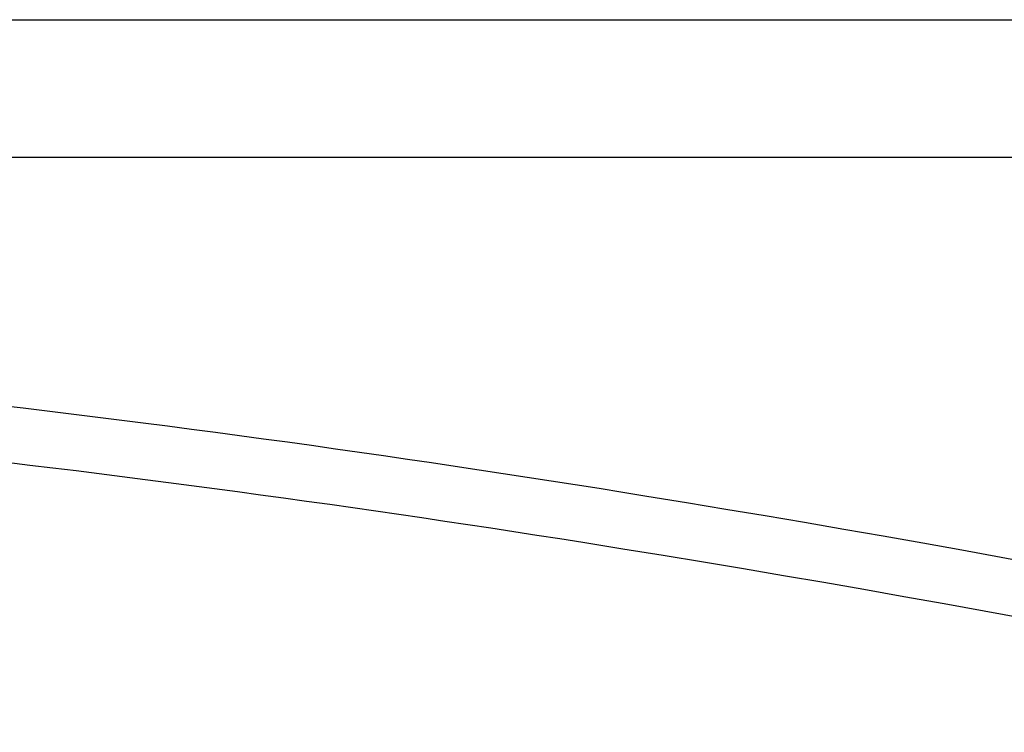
# Model space of a CAD drawing. Header units: millimetres. Extents: x -165365 to -33565, y 7406 to 103342.
# Tile 90 of 256: x -119377 to -112324, y 44304 to 49406. Entities that reach past the tile are written whole.
import ezdxf

# ---------------------------------------------------------------- set-up
doc = ezdxf.new("R2010")
doc.units = ezdxf.units.MM
doc.header["$MEASUREMENT"] = 0
doc.linetypes.add('ACAD_ISO03W100', pattern=[150, 60, -90])
for name, color, linetype in [('ELEK CIENKIE', 80, 'Continuous'), ('ELEK OPIS', 140, 'Continuous'), ('Strop', 252, 'Continuous')]:
    doc.layers.add(name, color=color, linetype=linetype)

# ---------------------------------------------------------------- blocks, each defined once
blk = doc.blocks.new('A$C67C5DD4D')
at = {"layer": 'Strop', "flags": 128}
for points in [[(14228.5, 0), (57958.5, 0), (57958.5, 1406.8), (57958.5, 1410), (73208.5, 1410), (79708.5, 1410), (79708.5, 6106), (86978.5, 6106), (86978.5, 7196), (86978.5, 9216), (86978.5, 9799.9, 0.032078), (72413, 18233.9, 0.000523), (72183.3, 18342.2, 0.001989), (71307.4, 18749.6, 0.031398), (57338.7, 24062.9, 0.034913), (39523.2, 28246.2), (39523.2, 28246.2), (39523.1, 28246.2, 0.026147), (28486.3, 29455.9)], [(14228.5, 0), (57958.5, 0), (57958.5, 1406.8), (57958.5, 1410), (73208.5, 1410), (79708.5, 1410), (79708.5, 6106), (86978.5, 6106), (86978.5, 7196), (86978.5, 9216), (86978.5, 9799.9, 0.032078), (72413, 18233.9, 0.000523), (72183.3, 18342.2, 0.001989), (71307.4, 18749.6, 0.031398), (57338.7, 24062.9, 0.034913), (39523.2, 28246.2), (39523.2, 28246.2), (39523.1, 28246.2, 0.026147), (28486.3, 29455.9)], [(14228.5, 400), (57558.5, 400), (57558.5, 1406.8), (57558.5, 1810), (73208.5, 1810), (79308.5, 1810), (79308.5, 6506), (86578.5, 6506), (86578.5, 7196), (86578.5, 9216), (86578.5, 9585.9, 0.031662), (72238.7, 17873.9, 0.000515), (72013.1, 17980.2, 0.001987), (71141.1, 18385.8, 0.031396), (57220.2, 23680.9, 0.035679), (39064, 27914.9), (39064, 27915, 0.025197), (28465.5, 29056.5)]]:
    blk.add_lwpolyline(points, format="xyb", dxfattribs=at)

msp = doc.modelspace()

# ---------------------------------------------------------------- block references
msp.add_blockref('A$C67C5DD4D', (-154407.14734, 17746.99902))

# ---------------------------------------------------------------- next in the draw order: linework, layer by layer
msp.add_lwpolyline([(-158927.32625, 7406.40762), (-158927.32625, 49406.40762), (-48927.32625, 49406.40762), (-48927.32625, 7406.40762)], close=True)
at = {"layer": 'ELEK CIENKIE', "color": 232, "linetype": 'ACAD_ISO03W100', "ltscale": 3}
msp.add_circle((-126312.31976, 39885.75), 7540, dxfattribs=at)
at = {"layer": 'ELEK OPIS'}
msp.add_lwpolyline([(-157104.5, 8421.15164), (-157104.5, 48421.15164), (-49904.5, 48421.15164), (-49904.5, 8421.15164)], close=True, dxfattribs=at)

doc.saveas('drawing.dxf')
